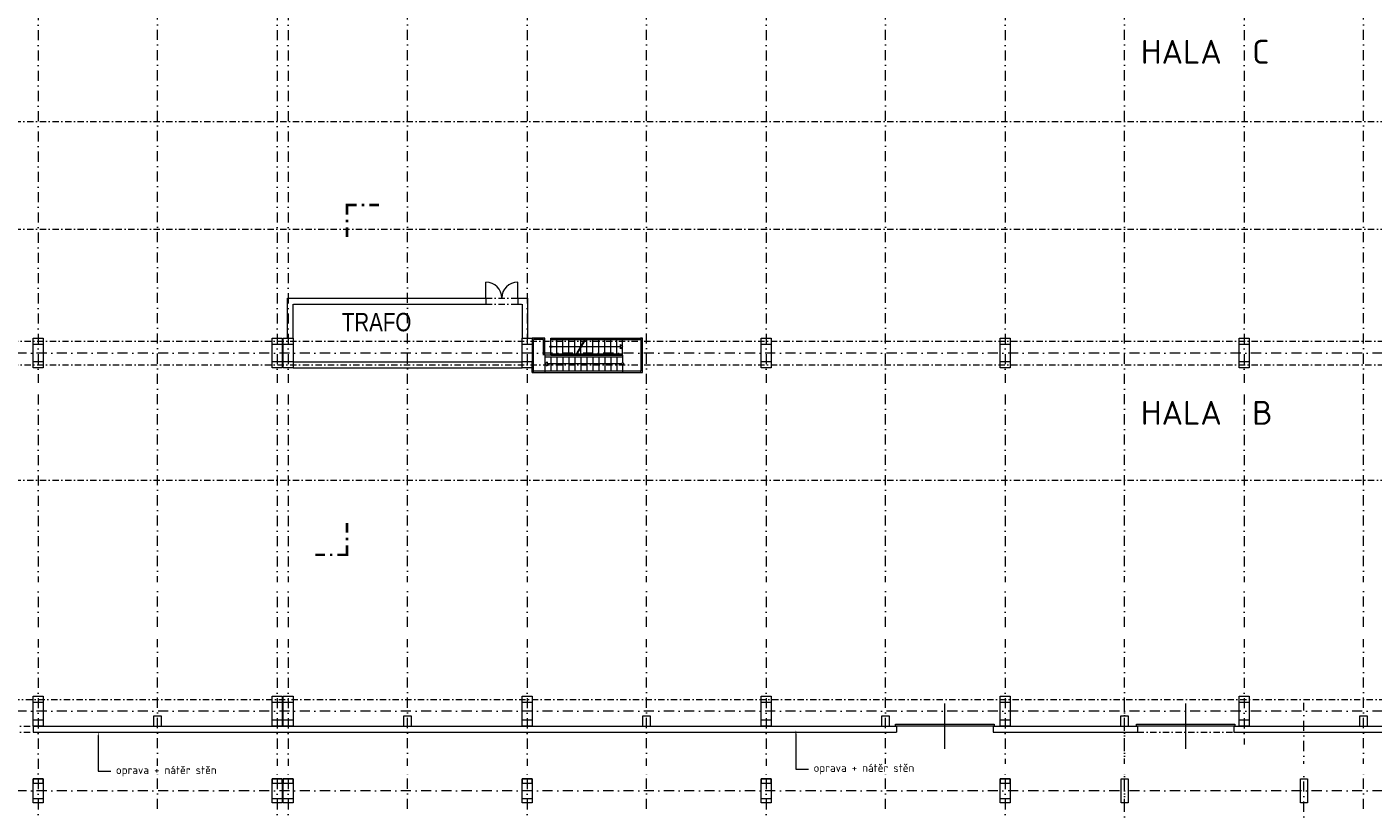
# Model space of a CAD drawing. Header units: millimetres. Extents: x -796345 to 3713765, y -2985421 to 2187451.
# Tile 124 of 256: x 65441 to 133026, y 22434 to 61753. Entities that reach past the tile are written whole.
import ezdxf
from ezdxf import colors
from ezdxf.entities.mleader import LeaderData, LeaderLine
from ezdxf.enums import TextEntityAlignment as Align
from ezdxf.math import Vec2, Vec3

# ---------------------------------------------------------------- set-up
doc = ezdxf.new("R2010")
doc.units = ezdxf.units.MM
for name, pattern in [('CENTERX2', [101.6, 63.5, -12.7, 12.7, -12.7]), ('DASHDOT', [25.4, 12.7, -6.35, 0, -6.35]), ('DELICI', [7.7, 3, -1.4, 0.25, -1.4, 0.25, -1.4]), ('ČERCHOVANÁ', [25.4, 12.7, -6.35, 0, -6.35])]:
    doc.linetypes.add(name, pattern=pattern)
for name, color, linetype, lineweight in [('A99_N_kce-nad-vid', 7, 'DASHDOT', 5), ('A99_N_osy', 1, 'CENTERX2', 9), ('A99_N_txt-popis-200', 240, 'Continuous', 5), ('A99_N_txt-popis-50', 240, 'Continuous', 9), ('A99_S_kce-nad-vid', 181, 'DASHDOT', 5), ('A99_S_kce-pohl', 7, 'Continuous', 5), ('A99_S_kce-rez-sil', 7, 'Continuous', 15), ('A99_S_kce-rez-ten', 7, 'Continuous', 9), ('A99_S_otvory', 7, 'Continuous', 5), ('A99_S_sloupy', 7, 'Continuous', 5)]:
    doc.layers.add(name, color=color, linetype=linetype, lineweight=lineweight)
doc.styles.add('A99_popis', font='isocpeur.ttf')
doc.styles.add('ad_popis 100', font='isocpeur.ttf', dxfattribs={"height": 200})
doc.styles.add('ARIAL', font='arial.ttf', dxfattribs={"height": 375})

# ---------------------------------------------------------------- blocks, each defined once
blk = doc.blocks.new('*U65')
at = {"color": 0, "linetype": 'ByBlock', "const_width": 0.63}
for points in [[(415.5, 85.4), (415.5, 87.82), (417.92, 87.82)], [(419.81, 87.82), (419.18, 87.82)], [(423.5, 87.82), (421.07, 87.82)], [(415.5, 83.51), (415.5, 84.14)], [(415.5, 79.82), (415.5, 82.25)], [(415.5, 8), (415.5, 5.57)], [(415.5, 4.31), (415.5, 3.68)], [(407.5, 0), (409.93, 0)], [(411.19, 0), (411.82, 0)], [(413.08, 0), (415.5, 0), (415.5, 2.42)]]:
    blk.add_lwpolyline(points, dxfattribs=at)
at = {"color": 0, "linetype": 'ByBlock', "style": 'A99_popis', "flags": 12}
blk.add_attdef('OZNŘ_3K', text='', height=5, rotation=0.0024, dxfattribs=at).set_placement((784.08, 77.08), align=Align.RIGHT)
at = {"color": 0, "linetype": 'ByBlock', "style": 'A99_popis'}
blk.add_attdef('OZNŘ_1K', (-9.63, -10.73), '', height=5, dxfattribs=at)

msp = doc.modelspace()

# ---------------------------------------------------------------- linework, layer by layer
at = {"layer": 'A99_N_kce-nad-vid', "color": 1, "linetype": 'ČERCHOVANÁ', "lineweight": 9, "ltscale": 25}
for p, q in [((12100, 57005.3), (144450, 57005.3)), ((12100, 51594.7), (144450, 51594.7)), ((12100, 39005.3), (144450, 39005.3))]:
    msp.add_line(p, q, dxfattribs=at)
msp.add_lwpolyline([(144450, 33594.7), (12100, 33594.7)], dxfattribs=at)
at = {"layer": 'A99_N_osy', "linetype": 'DASHDOT', "ltscale": 40}
for p, q in [((66000, 100200), (66000, -5085)), ((78000, 100200), (78000, -5085)), ((78550, 100200), (78550, -5085)), ((90550, 100200), (90550, -5085)), ((102550, 100200), (102550, -5010)), ((114550, 100200), (114550, -5085)), ((126550, 100200), (126550, 25717.8)), ((187349.6, 45380), (6250, 45380)), ((120550, -5085), (120550, 27821.7)), ((129550, -5085), (129550, 27821.7)), ((187349.6, 27400), (3980, 27400)), ((187349.6, 23400), (-3600, 23400))]:
    msp.add_line(p, q, dxfattribs=at)
at = {"layer": 'A99_S_kce-nad-vid', "linetype": 'DASHDOT', "ltscale": 25}
for p, q in [((88480, 48140), (90080, 48140)), ((88480, 47840), (90080, 47840)), ((6250, 45970), (150800, 45970)), ((6250, 44790), (150800, 44790)), ((17750, 27990), (150800, 27990)), ((60200, 26650), (65750, 26650)), ((60200, 26350), (65750, 26350)), ((121200, 26350), (126040, 26350))]:
    msp.add_line(p, q, dxfattribs=at)
at = {"layer": 'A99_S_kce-pohl', "linetype": 'Continuous', "ltscale": 10}
for p, q in [((91450, 46130), (90800, 46130)), ((90875, 44410), (90875, 46055)), ((91375, 46055), (90875, 46055)), ((91375, 45270), (91375, 46055)), ((91450, 45270), (91450, 46130)), ((91750, 46130), (93532.9, 46130)), ((91750, 45750), (91750, 46130)), ((91750, 46055), (93455, 46055)), ((92050, 45345), (92050, 46055)), ((92350, 45345), (92350, 46055)), ((92650, 45345), (92650, 46055)), ((92950, 45345), (92950, 46055)), ((93001.7, 45270), (93498.3, 46130)), ((93036.4, 45270), (93532.9, 46130)), ((93250, 45700), (93250, 46055)), ((93489.6, 46055), (96275, 46055)), ((93532.9, 46130), (96350, 46130)), ((93550, 45345), (93550, 46055)), ((93850, 45345), (93850, 46055)), ((94150, 45345), (94150, 46055)), ((94450, 45345), (94450, 46055)), ((94750, 45345), (94750, 46055)), ((95050, 45345), (95050, 46055)), ((95350, 45270), (95350, 46130)), ((96275, 44485), (96275, 46055)), ((96350, 44410), (96350, 46130)), ((91750, 45270), (91750, 45650)), ((91750, 45345), (93045, 45345)), ((91800, 45700), (93250, 45700)), ((93079.7, 45345), (95350, 45345)), ((93250, 45345), (93250, 45640)), ((93284.6, 45700), (95243.9, 45700)), ((95350, 45700), (95243.9, 45806.1)), ((95243.9, 45593.9), (95243.9, 45806.1)), ((95350, 45700), (95243.9, 45593.9)), ((90800, 44410), (90800, 44950)), ((91450, 45270), (91450, 44410)), ((91750, 45270), (91450, 45270)), ((91450, 45195), (95350, 45195)), ((91450, 44840), (91556.1, 44946.1)), ((91450, 44840), (91556.1, 44733.9)), ((91556.1, 44946.1), (91556.1, 44733.9)), ((95300, 44840), (91556.1, 44840)), ((91750, 45270), (93036.4, 45270)), ((91750, 45195), (91750, 44485)), ((92050, 45195), (92050, 44485)), ((92350, 45195), (92350, 44485)), ((92650, 45195), (92650, 44485)), ((92950, 45195), (92950, 44485)), ((93036.4, 45270), (95350, 45270)), ((93250, 45195), (93250, 44485)), ((93550, 45195), (93550, 44485)), ((93850, 45195), (93850, 44485)), ((94150, 45195), (94150, 44485)), ((94450, 45195), (94450, 44485)), ((94750, 45195), (94750, 44485)), ((95050, 45195), (95050, 44485)), ((95350, 45270), (95350, 44890)), ((95350, 44790), (95350, 44410)), ((90800, 44485), (96275, 44485)), ((90800, 44410), (96350, 44410))]:
    msp.add_line(p, q, dxfattribs=at)
for centre in [(91750, 45700), (95350, 44840)]:
    msp.add_circle(centre, 50, dxfattribs=at)
at = {"layer": 'A99_S_kce-rez-sil', "linetype": 'Continuous'}
for p, q in [((78520, 46130), (78520, 48140)), ((78520, 48140), (88480, 48140)), ((88480, 48140), (88480, 47840)), ((90080, 48140), (90580, 48140)), ((90080, 48140), (90080, 47840)), ((90580, 48140), (90580, 46130)), ((78805, 46130), (78805, 47840)), ((78820, 47840), (88480, 47840)), ((90080, 47840), (90280, 47840)), ((90300, 47840), (90300, 46130)), ((78800, 44630), (90300, 44630)), ((78820, 44930), (90280, 44930)), ((65750, 26650), (65750, 26350)), ((65750, 26650), (109105, 26650)), ((109105, 26650), (109105, 26350)), ((113945, 26650), (113945, 26350)), ((113945, 26650), (121200, 26650)), ((121200, 26650), (121200, 26350)), ((126040, 26650), (138800, 26650)), ((126040, 26650), (126040, 26350)), ((65750, 26350), (109105, 26350)), ((115200, 26350), (121200, 26350)), ((126040, 26350), (138725.5, 26350))]:
    msp.add_line(p, q, dxfattribs=at)
at = {"layer": 'A99_S_kce-rez-ten', "linetype": 'DELICI', "ltscale": 10}
msp.add_lwpolyline([(90800, 44630), (90300, 44630), (90300, 46130), (90800, 46130)], close=True, dxfattribs=at)
at = {"layer": 'A99_S_otvory'}
for p, q in [((88480, 48140), (88480, 48940)), ((90080, 48140), (90080, 48940)), ((111525, 25516), (111525, 27784)), ((123620, 25516), (123620, 27784))]:
    msp.add_line(p, q, dxfattribs=at)
msp.add_lwpolyline([(113995, 26650), (109055, 26650), (109055, 26750), (113995, 26750), (113995, 26650), (113995, 26650)], dxfattribs=at)
msp.add_lwpolyline([(126090, 26650), (121150, 26650), (121150, 26750), (126090, 26750)], close=True, dxfattribs=at)
for centre, start, end in [((88480, 48140), 0, 90), ((90080, 48140), 90, 180)]:
    msp.add_arc(centre, 800, start, end, dxfattribs=at)
at = {"layer": 'A99_S_sloupy', "linetype": 'Continuous', "lineweight": 20, "ltscale": 2}
for p, q in [((113945, 26350), (115050, 26350)), ((115050, 26350), (115200, 26350))]:
    msp.add_line(p, q, dxfattribs=at)
at = {"layer": 'A99_S_sloupy', "linetype": 'Continuous', "ltscale": 2}
for points in [[(66250, 44630), (65750, 44630), (65750, 46130), (66250, 46130)], [(66250, 44630), (65750, 44630), (65750, 46130), (66250, 46130)], [(78250, 44630), (77750, 44630), (77750, 46130), (78250, 46130)], [(78250, 44630), (77750, 44630), (77750, 46130), (78250, 46130)], [(78800, 44630), (78300, 44630), (78300, 46130), (78800, 46130)], [(90800, 44630), (90300, 44630), (90300, 46130), (90800, 46130)], [(102800, 44630), (102300, 44630), (102300, 46130), (102800, 46130)], [(102800, 44630), (102300, 44630), (102300, 46130), (102800, 46130)], [(114800, 44630), (114300, 44630), (114300, 46130), (114800, 46130)], [(114800, 44630), (114300, 44630), (114300, 46130), (114800, 46130)], [(126800, 44630), (126300, 44630), (126300, 46130), (126800, 46130)], [(126800, 44630), (126300, 44630), (126300, 46130), (126800, 46130)], [(66250, 26650), (65750, 26650), (65750, 28150), (66250, 28150)], [(66250, 26650), (65750, 26650), (65750, 28150), (66250, 28150)], [(78250, 26650), (77750, 26650), (77750, 28150), (78250, 28150)], [(78250, 26650), (77750, 26650), (77750, 28150), (78250, 28150)], [(78800, 26650), (78300, 26650), (78300, 28150), (78800, 28150)], [(78800, 26650), (78300, 26650), (78300, 28150), (78800, 28150)], [(90800, 26650), (90300, 26650), (90300, 28150), (90800, 28150)], [(90800, 26650), (90300, 26650), (90300, 28150), (90800, 28150)], [(102800, 26650), (102300, 26650), (102300, 28150), (102800, 28150)], [(102800, 26650), (102300, 26650), (102300, 28150), (102800, 28150)], [(114800, 26650), (114300, 26650), (114300, 28150), (114800, 28150)], [(114800, 26650), (114300, 26650), (114300, 28150), (114800, 28150)], [(126800, 26650), (126300, 26650), (126300, 28150), (126800, 28150)], [(126800, 26650), (126300, 26650), (126300, 28150), (126800, 28150)], [(66250, 22800), (65750, 22800), (65750, 24000), (66250, 24000)], [(78250, 22800), (77750, 22800), (77750, 24000), (78250, 24000)], [(78800, 22800), (78300, 22800), (78300, 24000), (78800, 24000)], [(90800, 22800), (90300, 22800), (90300, 24000), (90800, 24000)], [(102800, 22800), (102300, 22800), (102300, 24000), (102800, 24000)], [(114800, 22800), (114300, 22800), (114300, 24000), (114800, 24000)]]:
    msp.add_lwpolyline(points, close=True, dxfattribs=at)
at = {"layer": 'A99_S_sloupy', "linetype": 'Continuous', "lineweight": 20, "ltscale": 2}
for points in [[(65750, 46130), (66250, 46130), (66250, 45810), (65750, 45810)], [(77750, 46130), (78250, 46130), (78250, 45810), (77750, 45810)], [(78300, 46130), (78800, 46130), (78800, 45810), (78300, 45810)], [(90300, 46130), (90800, 46130), (90800, 45810), (90300, 45810)], [(96350, 46130), (96250, 46130), (96250, 46030), (96350, 46030)], [(102300, 46130), (102800, 46130), (102800, 45810), (102300, 45810)], [(114300, 46130), (114800, 46130), (114800, 45810), (114300, 45810)], [(126300, 46130), (126800, 46130), (126800, 45810), (126300, 45810)], [(65750, 44950), (66250, 44950), (66250, 44630), (65750, 44630)], [(77750, 44950), (78250, 44950), (78250, 44630), (77750, 44630)], [(78300, 44950), (78800, 44950), (78800, 44630), (78300, 44630)], [(90300, 44950), (90800, 44950), (90800, 44630), (90300, 44630)], [(102300, 44950), (102800, 44950), (102800, 44630), (102300, 44630)], [(114300, 44950), (114800, 44950), (114800, 44630), (114300, 44630)], [(126300, 44950), (126800, 44950), (126800, 44630), (126300, 44630)], [(96350, 44510), (96250, 44510), (96250, 44410), (96350, 44410)], [(65750, 28150), (66250, 28150), (66250, 27830), (65750, 27830)], [(77750, 28150), (78250, 28150), (78250, 27830), (77750, 27830)], [(78300, 28150), (78800, 28150), (78800, 27830), (78300, 27830)], [(90300, 28150), (90800, 28150), (90800, 27830), (90300, 27830)], [(102300, 28150), (102800, 28150), (102800, 27830), (102300, 27830)], [(114300, 28150), (114800, 28150), (114800, 27830), (114300, 27830)], [(126300, 28150), (126800, 28150), (126800, 27830), (126300, 27830)], [(72200, 27150), (71800, 27150), (71800, 26650), (72200, 26650)], [(84750, 27150), (84350, 27150), (84350, 26650), (84750, 26650)], [(96750, 27150), (96350, 27150), (96350, 26650), (96750, 26650)], [(108750, 27150), (108350, 27150), (108350, 26650), (108750, 26650)], [(120750, 27150), (120350, 27150), (120350, 26650), (120750, 26650)], [(132750, 27150), (132350, 27150), (132350, 26650), (132750, 26650)], [(65750, 26970), (66250, 26970), (66250, 26650), (65750, 26650)], [(77750, 26970), (78250, 26970), (78250, 26650), (77750, 26650)], [(78300, 26970), (78800, 26970), (78800, 26650), (78300, 26650)], [(90300, 26970), (90800, 26970), (90800, 26650), (90300, 26650)], [(102300, 26970), (102800, 26970), (102800, 26650), (102300, 26650)], [(114300, 26970), (114800, 26970), (114800, 26650), (114300, 26650)], [(126300, 26970), (126800, 26970), (126800, 26650), (126300, 26650)], [(66250, 24000), (65750, 24000), (65750, 23780), (66250, 23780)], [(78250, 24000), (77750, 24000), (77750, 23780), (78250, 23780)], [(78800, 24000), (78300, 24000), (78300, 23780), (78800, 23780)], [(90800, 24000), (90300, 24000), (90300, 23780), (90800, 23780)], [(102800, 24000), (102300, 24000), (102300, 23780), (102800, 23780)], [(114800, 24000), (114300, 24000), (114300, 23780), (114800, 23780)], [(120375, 24000), (120725, 24000), (120725, 22800), (120375, 22800)], [(129375, 24000), (129725, 24000), (129725, 22800), (129375, 22800)], [(66250, 22800), (65750, 22800), (65750, 23020), (66250, 23020)], [(78250, 22800), (77750, 22800), (77750, 23020), (78250, 23020)], [(78800, 22800), (78300, 22800), (78300, 23020), (78800, 23020)], [(90800, 22800), (90300, 22800), (90300, 23020), (90800, 23020)], [(102800, 22800), (102300, 22800), (102300, 23020), (102800, 23020)], [(114800, 22800), (114300, 22800), (114300, 23020), (114800, 23020)]]:
    msp.add_lwpolyline(points, close=True, dxfattribs=at)

# ---------------------------------------------------------------- block references
at = {"layer": 'A99_N_txt-popis-200', "xscale": 200, "yscale": 200, "zscale": 200}
msp.add_blockref('*U65', (-1585, 35245), dxfattribs=at)

# ---------------------------------------------------------------- texts
at = {"layer": 'A99_N_txt-popis-200', "lineweight": 9, "ltscale": 5, "style": 'ad_popis 100'}
for s, p in [('HALA  C', (121370, 59905)), ('HALA  B', (121370, 41780))]:
    msp.add_text(s, height=1200, dxfattribs=at).set_placement(p)
at = {"layer": 'A99_N_txt-popis-200', "ltscale": 5, "style": 'ARIAL', "width": 0.8}
msp.add_text('TRAFO', height=922.67, dxfattribs=at).set_placement((81248.5, 46472.5))

# ---------------------------------------------------------------- leaders
at = {"layer": 'A99_N_txt-popis-50', "lineweight": 9}
ml = msp.add_multileader_mtext('Standard', dxfattribs=at)
ml.set_content('\\A1;{\\C256;osazení nových dveří (požární únik)}', color=1, style='A99_popis')
ml.set_leader_properties(color=256, linetype='ByLayer', lineweight=-1)
ml.build(insert=Vec2(0, 0))
ml.multileader.update_dxf_attribs({"dogleg_length": 6.4, "arrow_head_size": 200, "scale": 200})
ctx = ml.context
ctx.base_point, ctx.scale, ctx.char_height, ctx.arrow_head_size, ctx.landing_gap_size, ctx.plane_origin = Vec3(9575, 51055), 200, 400, 200, 400, Vec3(8542.5, 42525.8)
notes = []
notes.append((ctx, [(0, (1, 1, 0), (8295, 51055), (1, 0), 1280, [(0, [(5750, 49085)], 0, [])])]))
ctx.mtext.insert, ctx.mtext.width, ctx.mtext.flow_direction = Vec3(9975, 51315), 12217.24, 5
ml = msp.add_multileader_mtext('Standard', dxfattribs=at)
ml.set_content('\\A1;{\\C256;osazení nových sekčních vrat\\PII. etapa)}', color=1, style='A99_popis')
ml.set_leader_properties(color=256, linetype='ByLayer', lineweight=-1)
ml.build(insert=Vec2(0, 0))
ml.multileader.update_dxf_attribs({"dogleg_length": 6.4, "arrow_head_size": 200, "scale": 200})
ctx = ml.context
ctx.base_point, ctx.scale, ctx.char_height, ctx.arrow_head_size, ctx.landing_gap_size, ctx.plane_origin = Vec3(9755, 35330), 200, 400, 200, 400, Vec3(8542.5, 27235)
ctx.text_align_type = 1
notes.append((ctx, [(0, (1, 1, 0), (9112.5, 35330), (1, 0), 642.5, [(0, [(5985, 35330)], 0, [])])]))
ctx.mtext.insert, ctx.mtext.width, ctx.mtext.alignment, ctx.mtext.flow_direction = Vec3(13795, 35590), 7394.888, 2, 5
for ctx, leaders in notes:
    for number, flags, end, landing, length, lines in leaders:
        leader = LeaderData()
        leader.index, (leader.has_last_leader_line, leader.has_dogleg_vector, leader.attachment_direction) = number, flags
        leader.last_leader_point, leader.dogleg_vector, leader.dogleg_length = Vec3(end), Vec3(landing), length
        for number, points, colour, breaks in lines:
            line = LeaderLine()
            line.index, line.vertices, line.color, line.breaks = number, Vec3.list(points), colors.encode_raw_color(colour), breaks
            leader.lines.append(line)
        ctx.leaders.append(leader)

# ---------------------------------------------------------------- next in the draw order: leaders
ml = msp.add_multileader_mtext('Standard', dxfattribs=at)
ml.set_content('\\A1;{\\C256;dozdění otvoru po demontovaných vratech}', color=1, style='A99_popis')
ml.set_leader_properties(color=256, linetype='ByLayer', lineweight=-1)
ml.build(insert=Vec2(0, 0))
ml.multileader.update_dxf_attribs({"dogleg_length": 3.23, "arrow_head_size": 100, "scale": 200})
ctx = ml.context
ctx.base_point, ctx.scale, ctx.char_height, ctx.arrow_head_size, ctx.landing_gap_size, ctx.plane_origin = Vec3(9827.5, 43679.8), 200, 400, 100, 250, Vec3(5572.5, 36044.2)
notes = []
notes.append((ctx, [(0, (1, 1, 0), (9182.5, 43679.8), (1, 0), 645, [(0, [(5615, 43679.9)], 0, [])])]))
ctx.mtext.insert, ctx.mtext.width, ctx.mtext.defined_height, ctx.mtext.flow_direction = Vec3(10077.5, 43879.8), 8772.729, 8.47, 5
ctx.mtext.has_bg_fill, ctx.mtext.bg_color, ctx.mtext.bg_scale_factor, ctx.mtext.bg_transparency, ctx.mtext.use_window_bg_color = 1, -1073741824, 1, 0, 1
for ctx, leaders in notes:
    for number, flags, end, landing, length, lines in leaders:
        leader = LeaderData()
        leader.index, (leader.has_last_leader_line, leader.has_dogleg_vector, leader.attachment_direction) = number, flags
        leader.last_leader_point, leader.dogleg_vector, leader.dogleg_length = Vec3(end), Vec3(landing), length
        for number, points, colour, breaks in lines:
            line = LeaderLine()
            line.index, line.vertices, line.color, line.breaks = number, Vec3.list(points), colors.encode_raw_color(colour), breaks
            leader.lines.append(line)
        ctx.leaders.append(leader)

# ---------------------------------------------------------------- next in the draw order: linework, layer by layer
at = {"layer": 'A99_N_osy', "linetype": 'DASHDOT', "ltscale": 40}
for points in [[(72000, 22490), (72000, 84377.5)], [(84550, 22490), (84550, 84377.5)], [(96550, 22490), (96550, 84377.5)], [(108550, 22490), (108550, 84377.5)], [(120550, 22490), (120550, 84377.5)], [(132550, 22490), (132550, 84377.5)]]:
    msp.add_lwpolyline(points, dxfattribs=at)

# ---------------------------------------------------------------- next in the draw order: leaders
at = {"layer": 'A99_N_txt-popis-50', "lineweight": 9}
ml = msp.add_multileader_mtext('Standard', dxfattribs=at)
ml.set_content('\\A1;{\\C256;dozdění okenních otvorů}', color=1, style='A99_popis')
ml.set_leader_properties(color=256, linetype='ByLayer', lineweight=-1)
ml.build(insert=Vec2(0, 0))
ml.multileader.update_dxf_attribs({"dogleg_length": 3.23, "arrow_head_size": 200, "scale": 200})
ctx = ml.context
ctx.base_point, ctx.scale, ctx.char_height, ctx.arrow_head_size, ctx.landing_gap_size, ctx.plane_origin = Vec3(9847.5, 33665), 200, 400, 200, 250, Vec3(12847.5, 22819.2)
notes = []
notes.append((ctx, [(0, (1, 1, 0), (9202.5, 33665), (1, 0), 645, [(0, [(5910, 33665.2)], 0, [])])]))
ctx.mtext.insert, ctx.mtext.width, ctx.mtext.defined_height, ctx.mtext.flow_direction = Vec3(10097.5, 33865), 4425, 8.47, 5
ctx.mtext.has_bg_fill, ctx.mtext.bg_color, ctx.mtext.bg_scale_factor, ctx.mtext.bg_transparency, ctx.mtext.use_window_bg_color = 1, -1073741824, 1, 0, 1
ml = msp.add_multileader_mtext('Standard', dxfattribs=at)
ml.set_content('\\A1;{\\C256;vybourání oken a dozdění okenních otvorů}', color=1, style='A99_popis')
ml.set_leader_properties(color=256, linetype='ByLayer', lineweight=-1)
ml.build(insert=Vec2(0, 0))
ml.multileader.update_dxf_attribs({"dogleg_length": 3.23, "arrow_head_size": 200, "scale": 200})
ctx = ml.context
ctx.base_point, ctx.scale, ctx.char_height, ctx.arrow_head_size, ctx.landing_gap_size, ctx.plane_origin = Vec3(9850, 31215), 200, 400, 200, 250, Vec3(12847.5, 20369.2)
notes.append((ctx, [(0, (1, 1, 0), (9205, 31215), (1, 0), 645, [(0, [(5720, 31215.2)], 0, [])])]))
ctx.mtext.insert, ctx.mtext.width, ctx.mtext.defined_height, ctx.mtext.flow_direction = Vec3(10100, 31415), 4382.5, 8.47, 5
ctx.mtext.has_bg_fill, ctx.mtext.bg_color, ctx.mtext.bg_scale_factor, ctx.mtext.bg_transparency, ctx.mtext.use_window_bg_color = 1, -1073741824, 1, 0, 1
ml = msp.add_multileader_mtext('Standard', dxfattribs=at)
ml.set_content('\\A1;{\\C256;oprava + nátěr stěn}', color=1, style='A99_popis')
ml.set_leader_properties(color=256, linetype='ByLayer', lineweight=-1)
ml.build(insert=Vec2(0, 0))
ml.multileader.update_dxf_attribs({"dogleg_length": 3.23, "arrow_head_size": 200, "scale": 200})
ctx = ml.context
ctx.base_point, ctx.scale, ctx.char_height, ctx.arrow_head_size, ctx.landing_gap_size, ctx.plane_origin = Vec3(16655, 21255), 200, 400, 200, 250, Vec3(19652.5, 10409.2)
notes.append((ctx, [(0, (1, 1, 0), (16010, 21255), (1, 0), 645, [(0, [(16020, 24000)], 0, [])])]))
ctx.mtext.insert, ctx.mtext.width, ctx.mtext.defined_height, ctx.mtext.flow_direction = Vec3(16905, 21515), 5054.82, 8.47, 5
ctx.mtext.has_bg_fill, ctx.mtext.bg_color, ctx.mtext.bg_scale_factor, ctx.mtext.bg_transparency, ctx.mtext.use_window_bg_color = 1, -1073741824, 1, 0, 1
for ctx, leaders in notes:
    for number, flags, end, landing, length, lines in leaders:
        leader = LeaderData()
        leader.index, (leader.has_last_leader_line, leader.has_dogleg_vector, leader.attachment_direction) = number, flags
        leader.last_leader_point, leader.dogleg_vector, leader.dogleg_length = Vec3(end), Vec3(landing), length
        for number, points, colour, breaks in lines:
            line = LeaderLine()
            line.index, line.vertices, line.color, line.breaks = number, Vec3.list(points), colors.encode_raw_color(colour), breaks
            leader.lines.append(line)
        ctx.leaders.append(leader)

# ---------------------------------------------------------------- next in the draw order: leaders
ml = msp.add_multileader_mtext('Standard', dxfattribs=at)
ml.set_content('\\A1;{\\C256;oprava + nátěr stěn}', color=1, style='A99_popis')
ml.set_leader_properties(color=256, linetype='ByLayer', lineweight=-1)
ml.build(insert=Vec2(0, 0))
ml.multileader.update_dxf_attribs({"dogleg_length": 3.23, "arrow_head_size": 200, "scale": 200})
ctx = ml.context
ctx.base_point, ctx.scale, ctx.char_height, ctx.arrow_head_size, ctx.landing_gap_size, ctx.plane_origin = Vec3(69660, 24385), 200, 400, 200, 250, Vec3(72657.5, 12759.2)
notes = []
notes.append((ctx, [(0, (1, 1, 0), (69015, 24385), (1, 0), 645, [(0, [(69025, 26350)], 0, [])])]))
ctx.mtext.insert, ctx.mtext.width, ctx.mtext.defined_height, ctx.mtext.flow_direction = Vec3(69910, 24645), 5054.82, 8.47, 5
ctx.mtext.has_bg_fill, ctx.mtext.bg_color, ctx.mtext.bg_scale_factor, ctx.mtext.bg_transparency, ctx.mtext.use_window_bg_color = 1, -1073741824, 1, 0, 1
ml = msp.add_multileader_mtext('Standard', dxfattribs=at)
ml.set_content('\\A1;{\\C256;sanace ŽB sloupů}', color=1, style='A99_popis')
ml.set_leader_properties(color=256, linetype='ByLayer', lineweight=-1)
ml.build(insert=Vec2(0, 0))
ml.multileader.update_dxf_attribs({"dogleg_length": 3.23, "arrow_head_size": 200, "scale": 200})
ctx = ml.context
ctx.base_point, ctx.scale, ctx.char_height, ctx.arrow_head_size, ctx.landing_gap_size, ctx.plane_origin = Vec3(42900, 21235), 200, 400, 200, 250, Vec3(47102.5, 10409.2)
notes.append((ctx, [(0, (1, 1, 0), (42255, 21235), (1, 0), 645, [(0, [(42250, 22800)], 0, [])])]))
ctx.mtext.insert, ctx.mtext.width, ctx.mtext.flow_direction = Vec3(43150, 21495), 4515, 5
ctx.mtext.has_bg_fill, ctx.mtext.bg_color, ctx.mtext.bg_scale_factor, ctx.mtext.bg_transparency, ctx.mtext.use_window_bg_color = 1, -1073741824, 1, 0, 1
for ctx, leaders in notes:
    for number, flags, end, landing, length, lines in leaders:
        leader = LeaderData()
        leader.index, (leader.has_last_leader_line, leader.has_dogleg_vector, leader.attachment_direction) = number, flags
        leader.last_leader_point, leader.dogleg_vector, leader.dogleg_length = Vec3(end), Vec3(landing), length
        for number, points, colour, breaks in lines:
            line = LeaderLine()
            line.index, line.vertices, line.color, line.breaks = number, Vec3.list(points), colors.encode_raw_color(colour), breaks
            leader.lines.append(line)
        ctx.leaders.append(leader)

# ---------------------------------------------------------------- next in the draw order: leaders
ml = msp.add_multileader_mtext('Standard', dxfattribs=at)
ml.set_content('\\A1;{\\C256;oprava + nátěr stěn}', color=1, style='A99_popis')
ml.set_leader_properties(color=256, linetype='ByLayer', lineweight=-1)
ml.build(insert=Vec2(0, 0))
ml.multileader.update_dxf_attribs({"dogleg_length": 3.23, "arrow_head_size": 200, "scale": 200})
ctx = ml.context
ctx.base_point, ctx.scale, ctx.char_height, ctx.arrow_head_size, ctx.landing_gap_size, ctx.plane_origin = Vec3(104685, 24490), 200, 400, 200, 250, Vec3(107682.5, 12864.2)
notes = []
notes.append((ctx, [(0, (1, 1, 0), (104040, 24490), (1, 0), 645, [(0, [(104050, 26455)], 0, [])])]))
ctx.mtext.insert, ctx.mtext.width, ctx.mtext.defined_height, ctx.mtext.flow_direction = Vec3(104935, 24750), 5054.82, 8.47, 5
ctx.mtext.has_bg_fill, ctx.mtext.bg_color, ctx.mtext.bg_scale_factor, ctx.mtext.bg_transparency, ctx.mtext.use_window_bg_color = 1, -1073741824, 1, 0, 1
for ctx, leaders in notes:
    for number, flags, end, landing, length, lines in leaders:
        leader = LeaderData()
        leader.index, (leader.has_last_leader_line, leader.has_dogleg_vector, leader.attachment_direction) = number, flags
        leader.last_leader_point, leader.dogleg_vector, leader.dogleg_length = Vec3(end), Vec3(landing), length
        for number, points, colour, breaks in lines:
            line = LeaderLine()
            line.index, line.vertices, line.color, line.breaks = number, Vec3.list(points), colors.encode_raw_color(colour), breaks
            leader.lines.append(line)
        ctx.leaders.append(leader)

doc.saveas('drawing.dxf')
